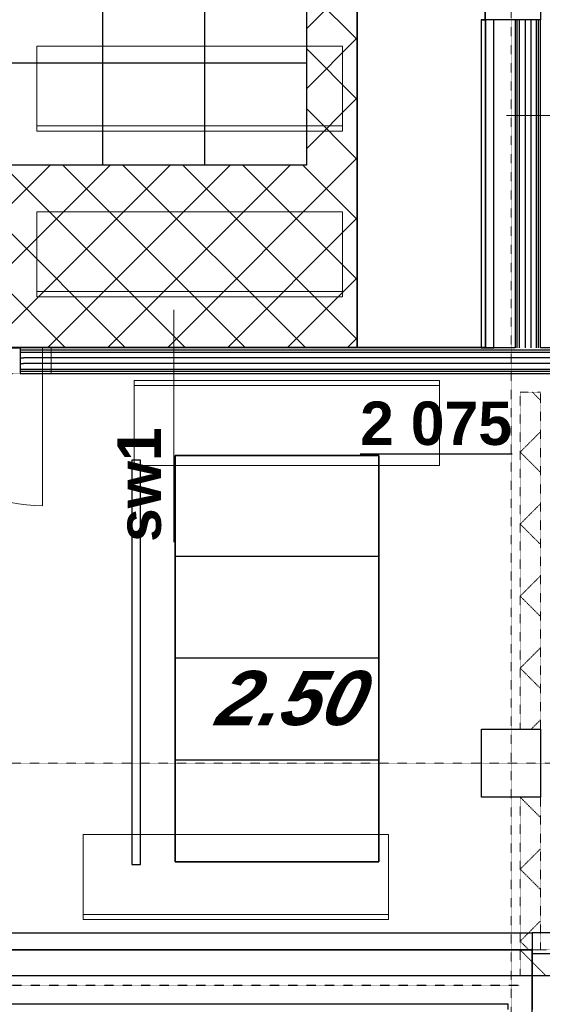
# Model space of a CAD drawing. Header units: millimetres. Extents: x -8838 to 31257, y -6224 to 3754.
# Tile 142 of 185: x 431 to 738, y -3617 to -3037. Entities that reach past the tile are written whole.
import ezdxf
from ezdxf.enums import TextEntityAlignment as Align

# ---------------------------------------------------------------- set-up
doc = ezdxf.new("R2010")
doc.units = ezdxf.units.MM
doc.header["$LTSCALE"] = 10
doc.header["$MEASUREMENT"] = 0
for name, pattern in [('rzut 2 pietra$0$ArchiTECH.PC 1. Line Type', [0.004, 0.003, -0.001]), ('rzut 2 pietra$0$ArchiTECH.PC 3. Line Type', [0.0013, 0.0003, -0.001]), ('rzut 2 pietra$0$ArchiTECH.PC 4. Line Type', [0.0028, 0.0003, -0.0025]), ('rzut 2 pietra$0$ArchiTECH.PC 5. Line Type', [0.0053, 0.003, -0.001, 0.0003, -0.001]), ('rzut 2 pietra$0$ArchiTECH.PC Solid Line Type', [0]), ('SUFIT_2 PIETRO$0$ArchiTECH.PC 1. Line Type', [0.004, 0.003, -0.001]), ('SUFIT_2 PIETRO$0$ArchiTECH.PC 4. Line Type', [0.0028, 0.0003, -0.0025]), ('SUFIT_2 PIETRO$0$ArchiTECH.PC Solid Line Type', [0])]:
    doc.linetypes.add(name, pattern=pattern)
doc.layers.add('IS_ARCH', color=254, linetype='CONTINUOUS', lineweight=18)
for name, color, linetype in [('SUFIT_2 PIETRO$0$ELEM KONSTRUKCJI - inwent', 254, 'CONTINUOUS'), ('SUFIT_2 PIETRO$0$INWENTARYZACJA', 254, 'CONTINUOUS'), ('SUFIT_2 PIETRO$0$Layer248', 254, 'CONTINUOUS'), ('SUFIT_2 PIETRO$0$nr pom PB', 254, 'CONTINUOUS'), ('SUFIT_2 PIETRO$0$OŚWIETLENIE_KULAB', 254, 'CONTINUOUS'), ('SUFIT_2 PIETRO$0$sciany projektowane', 254, 'CONTINUOUS'), ('SUFIT_2 PIETRO$0$SUFIT NOWY 39', 254, 'CONTINUOUS'), ('SUFIT_2 PIETRO$0$TYP SUFITÓW_NOWYCH', 254, 'CONTINUOUS')]:
    doc.layers.add(name, color=color, linetype=linetype)
doc.styles.add('rzut 2 pietra$0$ArchiTECHStyle2', font='arialbd.ttf', dxfattribs={"height": 0.192})
doc.styles.add('SUFIT_2 PIETRO$0$ArchiTECHStyle1', font='arialbi.ttf', dxfattribs={"oblique": 15, "height": 0.32})
doc.styles.add('SUFIT_2 PIETRO$0$ArchiTECHStyle3', font='arialbd.ttf', dxfattribs={"height": 0.384})

msp = doc.modelspace()

# ---------------------------------------------------------------- linework, layer by layer
at = {"layer": 'IS_ARCH', "linetype": 'rzut 2 pietra$0$ArchiTECH.PC 5. Line Type'}
for p, q in [((720, 773.48), (720, -3884.07)), ((6151.81, -3474.83), (-3581.18, -3474.83))]:
    msp.add_line(p, q, dxfattribs=at)
at = {"layer": 'IS_ARCH', "linetype": 'rzut 2 pietra$0$ArchiTECH.PC Solid Line Type'}
for p, q in [((737.45, -3037), (737.45, -2976.92)), ((704.95, -3036.92), (702.45, -3036.92)), ((702.45, -3036.92), (702.45, -3230.21)), ((702.45, -3036.92), (702.45, -3230.21)), ((702.45, -3036.92), (737.45, -3037)), ((704.95, -3230.21), (704.95, -3036.92)), ((704.95, -3036.92), (704.95, -3230.21)), ((709.95, -3230.21), (709.95, -3036.92)), ((737.43, -3037), (722.43, -3037)), ((722.43, -3037), (722.43, -3230.21)), ((723.68, -3230.21), (723.68, -3037)), ((724.93, -3230.21), (724.93, -3037)), ((728.27, -3037), (728.27, -3230.21)), ((731.6, -3037), (731.6, -3230.21)), ((734.93, -3230.21), (734.93, -3037)), ((736.18, -3230.21), (736.18, -3037)), ((737.43, -3230.21), (737.43, -3037)), ((620.71, -3052.48), (440.71, -3052.48)), ((440.71, -3052.48), (440.71, -3102.48)), ((620.71, -3102.48), (620.71, -3052.48)), ((717.24, -3093.25), (823.62, -3093.25)), ((440.71, -3099.48), (620.71, -3099.48)), ((440.71, -3102.48), (620.71, -3102.48)), ((620.71, -3150.07), (440.71, -3150.07)), ((440.71, -3150.07), (440.71, -3200.07)), ((620.71, -3200.07), (620.71, -3150.07)), ((440.71, -3197.07), (620.71, -3197.07)), ((440.71, -3200.07), (620.71, -3200.07)), ((521.42, -3207.8), (521.42, -3344.55)), ((253.01, -3230.21), (449.01, -3230.21)), ((449.01, -3230.21), (253.01, -3230.21)), ((253.01, -3230.21), (449.01, -3230.21)), ((444.01, -3230.21), (444.01, -3323.21)), ((451.01, -3230.21), (449.01, -3230.21)), ((449.01, -3230.21), (449.01, -3231.46)), ((449.01, -3231.46), (451.01, -3231.46)), ((449.01, -3231.46), (449.01, -3232.71)), ((449.01, -3232.71), (451.01, -3232.71)), ((449.01, -3232.71), (449.01, -3235.21)), ((449.01, -3235.21), (449.01, -3242.71)), ((660.28, -3230.21), (451.01, -3230.21)), ((451.01, -3231.46), (660.28, -3231.46)), ((451.01, -3232.71), (660.28, -3232.71)), ((722.43, -3230.21), (660.28, -3230.21)), ((660.28, -3231.46), (979.71, -3231.46)), ((660.28, -3232.71), (979.71, -3232.71)), ((702.45, -3230.21), (704.95, -3230.21)), ((702.45, -3230.21), (709.95, -3230.21)), ((979.71, -3230.21), (737.43, -3230.21)), ((449.01, -3236.05), (451.01, -3236.05)), ((449.01, -3239.38), (451.01, -3239.38)), ((660.28, -3236.05), (451.01, -3236.05)), ((660.28, -3239.38), (451.01, -3239.38)), ((979.71, -3236.05), (660.28, -3236.05)), ((979.71, -3239.38), (660.28, -3239.38)), ((449.01, -3242.71), (451.01, -3242.71)), ((449.01, -3242.71), (449.01, -3243.96)), ((449.01, -3243.96), (451.01, -3243.96)), ((449.01, -3243.96), (449.01, -3245.21)), ((449.01, -3245.21), (451.01, -3245.21)), ((451.01, -3242.71), (660.28, -3242.71)), ((451.01, -3243.96), (660.28, -3243.96)), ((451.01, -3245.21), (660.28, -3245.21)), ((660.28, -3242.71), (979.71, -3242.71)), ((660.28, -3243.96), (979.71, -3243.96)), ((660.28, -3245.21), (979.71, -3245.21)), ((677.92, -3249.39), (497.92, -3249.39)), ((497.92, -3249.39), (497.92, -3299.39)), ((677.92, -3252.39), (497.92, -3252.39)), ((677.92, -3299.39), (677.92, -3249.39)), ((497.92, -3299.39), (677.92, -3299.39)), ((702.53, -3454.75), (737.43, -3454.75)), ((702.53, -3494.75), (702.53, -3454.75)), ((702.53, -3454.75), (737.43, -3454.75)), ((702.53, -3494.75), (702.53, -3454.75)), ((737.43, -3454.75), (737.43, -3494.75)), ((737.43, -3454.75), (737.43, -3494.75)), ((737.43, -3494.75), (702.53, -3494.75)), ((737.43, -3494.75), (702.53, -3494.75)), ((647.9, -3516.85), (467.9, -3516.85)), ((467.9, -3516.85), (467.9, -3566.85)), ((647.9, -3566.85), (647.9, -3516.85)), ((467.9, -3563.85), (647.9, -3563.85)), ((467.9, -3566.85), (647.9, -3566.85)), ((-60, -3574.83), (732.5, -3574.83)), ((732.5, -3574.83), (732.49, -3619.83)), ((755.51, -3574.83), (732.5, -3574.83)), ((732.5, -3574.83), (732.5, -3586.83)), ((732.49, -3584.83), (-60.5, -3584.83)), ((-59.92, -3584.83), (732.49, -3584.83)), ((732.49, -3599.83), (732.49, -3584.83)), ((732.5, -3586.83), (755.51, -3586.83)), ((-59.92, -3599.83), (732.49, -3599.83)), ((-34.5, -3599.83), (732.49, -3599.83)), ((718.38, -3616.83), (-34.5, -3616.83)), ((718.38, -3619.83), (718.38, -3616.83))]:
    msp.add_line(p, q, dxfattribs=at)
at = {"layer": 'IS_ARCH', "linetype": 'rzut 2 pietra$0$ArchiTECH.PC 1. Line Type'}
for p, q in [((253.01, -3230.21), (449.01, -3230.21)), ((253.01, -3245.21), (449.01, -3245.21)), ((-59.92, -3599.83), (732.5, -3599.84))]:
    msp.add_line(p, q, dxfattribs=at)
at = {"layer": 'IS_ARCH', "linetype": 'rzut 2 pietra$0$ArchiTECH.PC 3. Line Type'}
for p, q in [((725.39, -3256.28), (737.43, -3256.28)), ((725.39, -3454.75), (725.39, -3256.28)), ((737.43, -3256.28), (737.43, -3454.75)), ((737.43, -3454.75), (725.39, -3454.75)), ((725.39, -3494.83), (737.39, -3494.83)), ((725.39, -3584.83), (725.39, -3494.83)), ((737.39, -3494.83), (737.39, -3584.83)), ((725.39, -3584.83), (982.51, -3584.83)), ((725.39, -3599.84), (725.39, -3584.83)), ((737.39, -3584.83), (725.39, -3584.83)), ((982.51, -3599.84), (725.39, -3599.84))]:
    msp.add_line(p, q, dxfattribs=at)
at = {"layer": 'IS_ARCH', "linetype": 'rzut 2 pietra$0$ArchiTECH.PC 4. Line Type'}
for p, q in [((732.54, -3256.28), (737.43, -3261.18)), ((737.43, -3279.51), (725.39, -3291.56)), ((725.39, -3291.56), (737.43, -3303.6)), ((737.43, -3321.94), (725.39, -3333.98)), ((725.39, -3333.98), (737.43, -3346.03)), ((737.43, -3364.37), (725.39, -3376.41)), ((725.39, -3376.41), (737.43, -3388.46)), ((737.43, -3406.79), (725.39, -3418.84)), ((725.39, -3418.84), (737.43, -3430.88)), ((737.43, -3449.22), (731.9, -3454.75)), ((725.39, -3494.83), (737.39, -3506.83)), ((725.39, -3494.83), (725.39, -3494.83)), ((737.39, -3525.26), (725.39, -3537.26)), ((725.39, -3537.26), (737.39, -3549.26)), ((737.39, -3567.69), (725.39, -3579.69)), ((725.39, -3579.69), (730.54, -3584.83)), ((725.39, -3584.83), (740.39, -3599.84)), ((725, -3605.83), (-37.5, -3605.83))]:
    msp.add_line(p, q, dxfattribs=at)
at = {"layer": 'IS_ARCH', "linetype": 'rzut 2 pietra$0$ArchiTECH.PC Solid Line Type'}
msp.add_arc((444.01, -3230.21), 93, 180, 270, dxfattribs=at)
at = {"layer": 'SUFIT_2 PIETRO$0$ELEM KONSTRUKCJI - inwent', "linetype": 'SUFIT_2 PIETRO$0$ArchiTECH.PC Solid Line Type'}
for p, q in [((704.85, -3036.92), (704.85, -2976.92)), ((704.85, -2976.92), (704.85, -3036.92)), ((737.45, -2976.92), (737.45, -3037)), ((704.85, -3036.92), (702.45, -3036.92)), ((737.45, -3037), (704.85, -3036.92)), ((702.53, -3454.75), (737.43, -3454.75)), ((702.53, -3494.75), (702.53, -3454.75)), ((702.53, -3454.75), (737.43, -3454.75)), ((702.53, -3494.75), (702.53, -3454.75)), ((737.43, -3454.75), (737.43, -3494.75)), ((737.43, -3454.75), (737.43, -3494.75)), ((737.43, -3494.75), (702.53, -3494.75)), ((737.43, -3494.75), (702.53, -3494.75))]:
    msp.add_line(p, q, dxfattribs=at)
at = {"layer": 'SUFIT_2 PIETRO$0$INWENTARYZACJA', "linetype": 'SUFIT_2 PIETRO$0$ArchiTECH.PC Solid Line Type'}
for p, q in [((-60, -3574.83), (732.5, -3574.83)), ((732.5, -3574.83), (732.49, -3619.83)), ((732.49, -3584.83), (-60.5, -3584.83)), ((-59.92, -3584.83), (732.49, -3584.83)), ((732.49, -3599.83), (732.49, -3584.83)), ((-59.92, -3599.83), (732.49, -3599.83)), ((-34.5, -3599.83), (732.49, -3599.83)), ((718.38, -3616.83), (-34.5, -3616.83)), ((718.38, -3619.83), (718.38, -3616.83))]:
    msp.add_line(p, q, dxfattribs=at)
at = {"layer": 'SUFIT_2 PIETRO$0$INWENTARYZACJA', "linetype": 'SUFIT_2 PIETRO$0$ArchiTECH.PC 1. Line Type'}
msp.add_line((-59.92, -3599.83), (732.5, -3599.84), dxfattribs=at)
at = {"layer": 'SUFIT_2 PIETRO$0$INWENTARYZACJA', "linetype": 'SUFIT_2 PIETRO$0$ArchiTECH.PC 4. Line Type'}
msp.add_line((725, -3605.83), (-37.5, -3605.83), dxfattribs=at)
at = {"layer": 'SUFIT_2 PIETRO$0$Layer248', "linetype": 'SUFIT_2 PIETRO$0$ArchiTECH.PC Solid Line Type'}
for p, q in [((704.95, -3036.92), (702.45, -3036.92)), ((702.45, -3036.92), (702.45, -3230.21)), ((702.45, -3036.92), (702.45, -3230.21)), ((704.95, -3230.21), (704.95, -3036.92)), ((704.95, -3036.92), (704.95, -3230.21)), ((709.95, -3230.21), (709.95, -3036.92)), ((702.45, -3230.21), (704.95, -3230.21)), ((702.45, -3230.21), (709.95, -3230.21))]:
    msp.add_line(p, q, dxfattribs=at)
at = {"layer": 'SUFIT_2 PIETRO$0$OŚWIETLENIE_KULAB', "linetype": 'SUFIT_2 PIETRO$0$ArchiTECH.PC Solid Line Type'}
for p, q in [((501.64, -3296.32), (496.64, -3296.32)), ((496.64, -3296.32), (496.64, -3534.52)), ((501.64, -3296.32), (496.64, -3296.32)), ((496.64, -3296.32), (496.64, -3534.52)), ((501.64, -3534.52), (501.64, -3296.32)), ((501.64, -3534.52), (501.64, -3296.32)), ((496.64, -3534.52), (501.64, -3534.52)), ((496.64, -3534.52), (501.64, -3534.52))]:
    msp.add_line(p, q, dxfattribs=at)
at = {"layer": 'SUFIT_2 PIETRO$0$sciany projektowane', "linetype": 'SUFIT_2 PIETRO$0$ArchiTECH.PC Solid Line Type'}
for p, q in [((737.43, -3037), (722.43, -3037)), ((722.43, -3037), (722.43, -3230.11)), ((723.68, -3230.11), (723.68, -3037)), ((724.93, -3230.11), (724.93, -3037)), ((728.27, -3037), (728.27, -3230.11)), ((731.6, -3037), (731.6, -3230.11)), ((734.93, -3230.11), (734.93, -3037)), ((736.18, -3230.11), (736.18, -3037)), ((737.43, -3230.11), (737.43, -3037)), ((240.8, -3230.11), (430.8, -3230.11)), ((430.8, -3230.11), (240.8, -3230.11)), ((240.8, -3230.11), (430.8, -3230.11)), ((432.8, -3230.11), (430.8, -3230.11)), ((430.8, -3230.11), (430.8, -3231.41)), ((660.28, -3230.11), (432.8, -3230.11)), ((722.43, -3230.11), (660.28, -3230.11)), ((980.68, -3230.11), (737.43, -3230.11)), ((430.8, -3231.41), (432.8, -3231.41)), ((430.8, -3231.41), (430.8, -3232.71)), ((430.8, -3232.71), (432.8, -3232.71)), ((430.8, -3232.71), (430.8, -3235.11)), ((430.8, -3235.11), (430.8, -3242.71)), ((432.8, -3231.41), (660.28, -3231.41)), ((432.8, -3232.71), (660.28, -3232.71)), ((660.28, -3231.41), (980.68, -3231.41)), ((660.28, -3232.71), (980.68, -3232.71)), ((430.8, -3236.05), (432.8, -3236.05)), ((430.8, -3239.38), (432.8, -3239.38)), ((660.28, -3236.05), (432.8, -3236.05)), ((660.28, -3239.38), (432.8, -3239.38)), ((980.68, -3236.05), (660.28, -3236.05)), ((980.68, -3239.38), (660.28, -3239.38)), ((430.8, -3242.71), (432.8, -3242.71)), ((430.8, -3242.71), (430.8, -3244.01)), ((430.8, -3244.01), (432.8, -3244.01)), ((430.8, -3244.01), (430.8, -3245.31)), ((430.8, -3245.31), (432.8, -3245.31)), ((432.8, -3242.71), (660.28, -3242.71)), ((432.8, -3244.01), (660.28, -3244.01)), ((432.8, -3245.31), (660.28, -3245.31)), ((660.28, -3242.71), (980.68, -3242.71)), ((660.28, -3244.01), (980.68, -3244.01)), ((660.28, -3245.31), (980.68, -3245.31)), ((762.51, -3574.83), (732.5, -3574.83)), ((732.5, -3574.83), (732.5, -3586.83)), ((732.5, -3586.83), (762.51, -3586.83))]:
    msp.add_line(p, q, dxfattribs=at)
at = {"layer": 'SUFIT_2 PIETRO$0$sciany projektowane', "linetype": 'SUFIT_2 PIETRO$0$ArchiTECH.PC 1. Line Type'}
for p, q in [((240.8, -3230.11), (430.8, -3230.11)), ((240.8, -3245.31), (430.8, -3245.31))]:
    msp.add_line(p, q, dxfattribs=at)
at = {"layer": 'SUFIT_2 PIETRO$0$SUFIT NOWY 39', "linetype": 'SUFIT_2 PIETRO$0$ArchiTECH.PC Solid Line Type'}
for p, q in [((629.43, -1789.35), (629.43, -3229.86)), ((479.41, -1862.5), (479.41, -3122.5)), ((539.41, -1862.5), (539.41, -3122.5)), ((599.41, -1862.5), (599.41, -3122.5)), ((599.41, -1862.5), (599.41, -3122.5)), ((599.41, -1862.5), (599.41, -3122.5)), ((629.43, -3229.86), (629.43, -2191.23)), ((599.41, -3042.21), (629.43, -3012.19)), ((629.43, -3048.55), (599.41, -3018.52)), ((702.45, -3036.92), (704.85, -3036.93)), ((704.85, -3036.93), (704.85, -3230.06)), ((599.41, -3077.57), (629.43, -3047.54)), ((629.43, -3083.91), (599.41, -3053.88)), ((599.41, -3062.5), (59.41, -3062.5)), ((599.41, -3112.92), (629.43, -3082.9)), ((629.43, -3119.26), (599.41, -3089.23)), ((517.78, -3229.9), (629.43, -3118.25)), ((599.41, -3122.5), (59.41, -3122.5)), ((599.41, -3122.5), (59.41, -3122.5)), ((599.41, -3122.5), (59.41, -3122.5)), ((340.94, -3229.97), (448.41, -3122.5)), ((457.26, -3229.93), (349.83, -3122.5)), ((376.31, -3229.95), (483.76, -3122.5)), ((492.6, -3229.91), (385.19, -3122.5)), ((411.68, -3229.94), (519.12, -3122.5)), ((527.94, -3229.9), (420.54, -3122.5)), ((447.05, -3229.93), (554.47, -3122.5)), ((563.28, -3229.89), (455.9, -3122.5)), ((482.41, -3229.92), (589.83, -3122.5)), ((598.63, -3229.87), (491.25, -3122.5)), ((629.43, -3225.33), (526.61, -3122.5)), ((629.43, -3189.97), (561.96, -3122.5)), ((629.43, -3154.62), (597.32, -3122.5)), ((553.15, -3229.89), (629.43, -3153.61)), ((588.52, -3229.88), (629.43, -3188.96)), ((623.89, -3229.87), (629.43, -3224.32)), ((629.43, -3229.86), (-59.92, -3230.11)), ((704.85, -3230.06), (629.43, -3229.86)), ((642.15, -3293.5), (522.14, -3293.5)), ((522.14, -3293.5), (522.15, -3532.86)), ((522.15, -3293.5), (522.15, -3532.86)), ((642.15, -3293.5), (642.15, -3532.86)), ((642.15, -3532.86), (642.15, -3293.5)), ((522.15, -3352.86), (642.15, -3352.86)), ((522.15, -3412.86), (642.15, -3412.86)), ((522.15, -3472.86), (642.15, -3472.86)), ((522.15, -3532.86), (642.15, -3532.86)), ((728.54, -4402.94), (732.53, -3599.83)), ((732.53, -3599.83), (797.49, -3599.83))]:
    msp.add_line(p, q, dxfattribs=at)
at = {"layer": 'SUFIT_2 PIETRO$0$TYP SUFITÓW_NOWYCH', "linetype": 'SUFIT_2 PIETRO$0$ArchiTECH.PC Solid Line Type'}
for p, q in [((599.41, -1862.5), (599.41, -3122.5)), ((599.41, -3122.5), (59.41, -3122.5)), ((522.14, -3293.5), (642.15, -3293.5)), ((522.14, -3532.86), (522.14, -3293.5)), ((642.15, -3293.5), (642.15, -3532.86)), ((642.15, -3532.86), (522.14, -3532.86))]:
    msp.add_line(p, q, dxfattribs=at)

# ---------------------------------------------------------------- texts
at = {"layer": 'IS_ARCH', "style": 'rzut 2 pietra$0$ArchiTECHStyle2'}
msp.add_text('sw1', height=25.6, rotation=90, dxfattribs=at).set_placement((521.42, -3344.55), align=Align.BOTTOM_LEFT)
at = {"layer": 'SUFIT_2 PIETRO$0$nr pom PB', "style": 'SUFIT_2 PIETRO$0$ArchiTECHStyle3'}
msp.add_text('%%u2 075%%u', height=25.6, dxfattribs=at).set_placement((631.1, -3295.09), align=Align.BOTTOM_LEFT)
at = {"layer": 'SUFIT_2 PIETRO$0$SUFIT NOWY 39', "style": 'SUFIT_2 PIETRO$0$ArchiTECHStyle1', "oblique": 15}
msp.add_text('2.50', height=32, dxfattribs=at).set_placement((544.88, -3462.04), align=Align.BOTTOM_LEFT)

doc.saveas('drawing.dxf')
